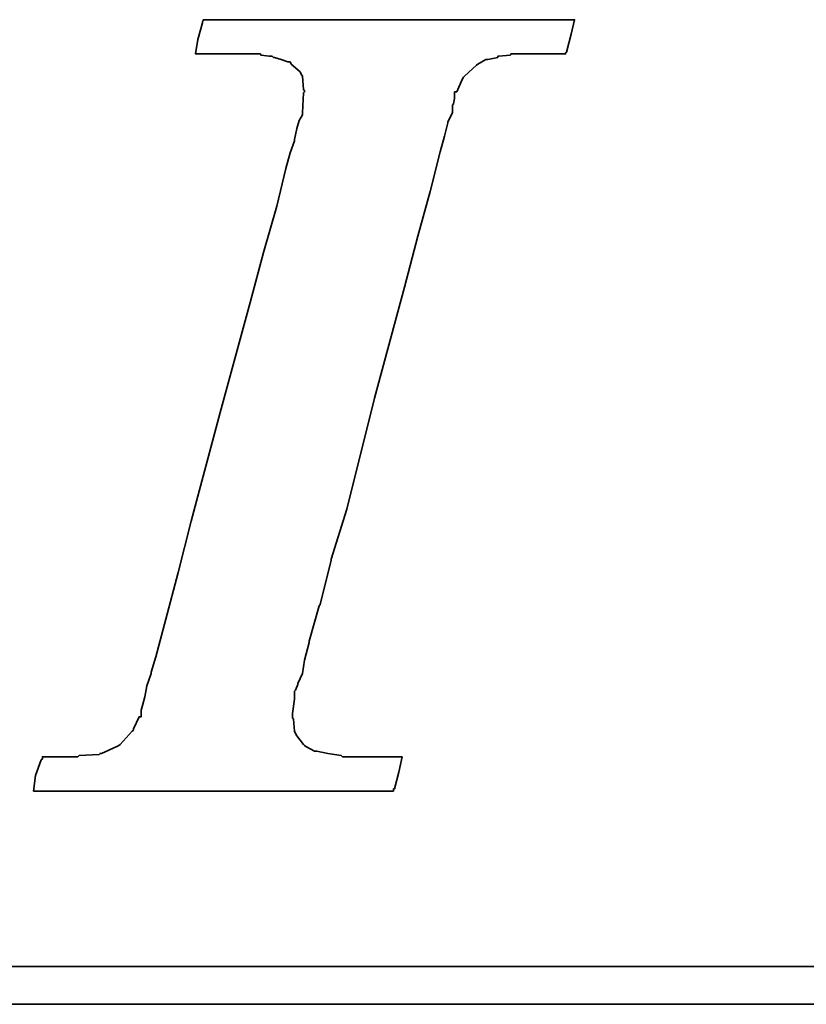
# Model space of a CAD drawing. Extents: x 15 to 195, y 53 to 146.
# Tile 35 of 51: x 164.24 to 166.12, y 103.71 to 106.07. Entities that reach past the tile are written whole.
import ezdxf

# ---------------------------------------------------------------- set-up
doc = ezdxf.new("R2010")
doc.units = 0
doc.header["$LTSCALE"] = 3
doc.header["$MEASUREMENT"] = 0
doc.layers.add('DIM', color=4, linetype='Continuous')
doc.layers.add('layer 1', color=7, linetype='Continuous')

# ---------------------------------------------------------------- blocks, each defined once
blk = doc.blocks.new('TBI MOTION logo(完整正式版)')
at = {"layer": 'layer 1', "color": 22, "lineweight": 35}
for points, knots in [([(-40.59125, -7.94375), (-40.59125, -7.94375), (-40.97375, -7.94375), (-40.97375, -7.94375), (-40.97375, -7.94375), (-40.97375, -7.94375), (-41.38125, -7.94375), (-41.38125, -7.94375), (-41.38125, -7.94375), (-41.38125, -7.94375), (-41.54875, -7.94375), (-41.54875, -7.94375), (-41.54875, -7.94375), (-41.54875, -7.94375), (-41.59875, -7.94375), (-41.59875, -7.94375), (-41.59875, -7.94375), (-41.59875, -7.94375), (-41.88375, -7.94375), (-41.88375, -7.94375), (-41.88375, -7.94375), (-41.88375, -7.94375), (-41.90875, -7.91875), (-41.90875, -7.91875), (-41.90875, -7.91875), (-41.90875, -7.91875), (-42.19875, -7.87125), (-42.19875, -7.87125), (-42.19875, -7.87125), (-42.19875, -7.87125), (-42.43875, -7.82375), (-42.43875, -7.82375), (-42.43875, -7.82375), (-42.43875, -7.82375), (-42.45875, -7.82375), (-42.45875, -7.82375), (-42.45875, -7.82375), (-42.45875, -7.82375), (-42.48625, -7.82375), (-42.48625, -7.82375), (-42.48625, -7.82375), (-42.48625, -7.82375), (-42.67625, -7.72375), (-42.67625, -7.72375), (-42.67625, -7.72375), (-42.67625, -7.72375), (-42.70125, -7.70375), (-42.70125, -7.70375), (-42.70125, -7.70375), (-42.70125, -7.70375), (-42.72375, -7.67875), (-42.72375, -7.67875), (-42.72375, -7.67875), (-42.72375, -7.67875), (-42.86875, -7.48875), (-42.86875, -7.48875), (-42.86875, -7.48875), (-42.86875, -7.48875), (-42.89375, -7.43875), (-42.89375, -7.43875), (-42.89375, -7.43875), (-42.89375, -7.43875), (-42.91875, -7.38875), (-42.91875, -7.38875), (-42.91875, -7.38875), (-42.91875, -7.38875), (-42.93875, -7.12875), (-42.93875, -7.12875), (-42.93875, -7.12875), (-42.93875, -7.12875), (-42.96375, -7.10375), (-42.96375, -7.10375), (-42.96375, -7.10375), (-42.96375, -7.10375), (-42.96375, -7.05375), (-42.96375, -7.05375), (-42.96375, -7.05375), (-42.96375, -7.05375), (-42.96375, -7.00875), (-42.96375, -7.00875), (-42.96375, -7.00875), (-42.96375, -7.00875), (-42.91875, -6.69625), (-42.91875, -6.69625), (-42.91875, -6.69625), (-42.91875, -6.69625), (-42.91875, -6.62375), (-42.91875, -6.62375), (-42.91875, -6.62375), (-42.91875, -6.62375), (-42.91875, -6.59625), (-42.91875, -6.59625), (-42.91875, -6.59625), (-42.91875, -6.59625), (-42.91875, -6.57375), (-42.91875, -6.57375), (-42.91875, -6.57375), (-42.91875, -6.57375), (-42.91875, -6.52875), (-42.91875, -6.52875), (-42.91875, -6.52875), (-42.91875, -6.52875), (-42.89375, -6.50375), (-42.89375, -6.50375), (-42.89375, -6.50375), (-42.89375, -6.50375), (-42.84375, -6.38375), (-42.84375, -6.38375), (-42.84375, -6.38375), (-42.84375, -6.38375), (-42.84375, -6.35875), (-42.84375, -6.35875), (-42.84375, -6.35875), (-42.84375, -6.35875), (-42.74625, -6.14375), (-42.74625, -6.14375), (-42.74625, -6.14375), (-42.74625, -6.14375), (-42.70125, -5.85375), (-42.70125, -5.85375), (-42.70125, -5.85375), (-42.70125, -5.85375), (-42.60375, -5.47125), (-42.60375, -5.47125), (-42.60375, -5.47125), (-42.60375, -5.47125), (-42.60375, -5.44875), (-42.60375, -5.44875), (-42.60375, -5.44875), (-42.60375, -5.44875), (-42.38875, -4.67875), (-42.38875, -4.67875), (-42.38875, -4.67875), (-42.38875, -4.67875), (-42.36375, -4.65375), (-42.36375, -4.65375), (-42.36375, -4.65375), (-42.36375, -4.65375), (-42.12375, -3.69625), (-42.12375, -3.69625), (-42.12375, -3.69625), (-42.12375, -3.69625), (-42.12375, -3.67374), (-42.12375, -3.67374), (-42.12375, -3.67374), (-42.12375, -3.67374), (-41.78875, -2.59374), (-41.78875, -2.59374), (-41.78875, -2.59374), (-41.78875, -2.59374), (-41.18875, -0.19375), (-41.18875, -0.19375), (-41.18875, -0.19375), (-41.18875, -0.19375), (-40.54375, 2.20624), (-40.54375, 2.20624), (-40.54375, 2.20624), (-40.54375, 2.20624), (-40.25375, 3.30875), (-40.25375, 3.30875), (-40.25375, 3.30875), (-40.25375, 3.30875), (-39.98875, 4.27125), (-39.98875, 4.27125), (-39.98875, 4.27125), (-39.98875, 4.27125), (-39.77375, 5.13125), (-39.77375, 5.13125), (-39.77375, 5.13125), (-39.77375, 5.13125), (-39.67875, 5.47125), (-39.67875, 5.47125), (-39.67875, 5.47125), (-39.67875, 5.47125), (-39.60375, 5.75625), (-39.60375, 5.75625), (-39.60375, 5.75625), (-39.60375, 5.75625), (-39.60375, 5.78125), (-39.60375, 5.78125), (-39.60375, 5.78125), (-39.60375, 5.78125), (-39.50875, 5.97125), (-39.50875, 5.97125), (-39.50875, 5.97125), (-39.50875, 5.97125), (-39.50875, 6.13875), (-39.50875, 6.13875), (-39.50875, 6.13875), (-39.50875, 6.13875), (-39.48625, 6.16625), (-39.48625, 6.16625), (-39.48625, 6.16625), (-39.48625, 6.16625), (-39.46125, 6.28625), (-39.46125, 6.28625), (-39.46125, 6.28625), (-39.46125, 6.28625), (-39.46125, 6.42625), (-39.46125, 6.42625), (-39.46125, 6.42625), (-39.46125, 6.42625), (-39.41375, 6.42625), (-39.41375, 6.42625), (-39.41375, 6.42625), (-39.41375, 6.42625), (-39.29375, 6.69125), (-39.29375, 6.69125), (-39.29375, 6.69125), (-39.29375, 6.69125), (-39.26875, 6.74125), (-39.26875, 6.74125), (-39.26875, 6.74125), (-39.26875, 6.74125), (-39.24375, 6.76625), (-39.24375, 6.76625), (-39.24375, 6.76625), (-39.24375, 6.76625), (-38.98375, 7.00624), (-38.98375, 7.00624), (-38.98375, 7.00624), (-38.98375, 7.00624), (-38.95625, 7.02624), (-38.95625, 7.02624), (-38.95625, 7.02624), (-38.95625, 7.02624), (-38.78875, 7.12624), (-38.78875, 7.12624), (-38.78875, 7.12624), (-38.78875, 7.12624), (-38.76375, 7.12624), (-38.76375, 7.12624), (-38.76375, 7.12624), (-38.76375, 7.12624), (-38.74375, 7.12624), (-38.74375, 7.12624), (-38.74375, 7.12624), (-38.74375, 7.12624), (-38.52875, 7.17125), (-38.52875, 7.17125), (-38.52875, 7.17125), (-38.52875, 7.17125), (-38.52875, 7.19624), (-38.52875, 7.19624), (-38.52875, 7.19624), (-38.52875, 7.19624), (-38.50375, 7.19624), (-38.50375, 7.19624), (-38.50375, 7.19624), (-38.50375, 7.19624), (-38.26125, 7.21875), (-38.26125, 7.21875), (-38.26125, 7.21875), (-38.26125, 7.21875), (-38.23875, 7.24624), (-38.23875, 7.24624), (-38.23875, 7.24624), (-38.23875, 7.24624), (-38.21625, 7.24624), (-38.21625, 7.24624), (-38.21625, 7.24624), (-38.21625, 7.24624), (-38.18875, 7.24624), (-38.18875, 7.24624), (-38.18875, 7.24624), (-38.18875, 7.24624), (-37.90375, 7.24624), (-37.90375, 7.24624), (-37.90375, 7.24624), (-37.90375, 7.24624), (-37.85375, 7.24624), (-37.85375, 7.24624), (-37.85375, 7.24624), (-37.85375, 7.24624), (-37.75875, 7.24624), (-37.75875, 7.24624), (-37.75875, 7.24624), (-37.75875, 7.24624), (-37.42375, 7.24624), (-37.42375, 7.24624), (-37.42375, 7.24624), (-37.42375, 7.24624), (-37.08875, 7.24624), (-37.08875, 7.24624), (-37.08875, 7.24624), (-37.08875, 7.24624), (-37.06375, 7.24624), (-37.06375, 7.24624), (-37.06375, 7.24624), (-37.06375, 7.24624), (-37.06375, 7.26624), (-37.06375, 7.26624), (-37.06375, 7.26624), (-37.06375, 7.26624), (-37.03875, 7.29125), (-37.03875, 7.29125), (-37.03875, 7.29125), (-37.03875, 7.29125), (-37.03875, 7.31625), (-37.03875, 7.31625), (-37.03875, 7.31625), (-37.03875, 7.31625), (-36.94125, 7.67625), (-36.94125, 7.67625), (-36.94125, 7.67625), (-36.94125, 7.67625), (-36.86875, 7.98625), (-36.86875, 7.98625), (-36.86875, 7.98625), (-36.86875, 7.98625), (-36.98875, 7.98625), (-36.98875, 7.98625), (-36.98875, 7.98625), (-36.98875, 7.98625), (-37.42375, 7.98625), (-37.42375, 7.98625), (-37.42375, 7.98625), (-37.42375, 7.98625), (-37.94875, 7.98625), (-37.94875, 7.98625), (-37.94875, 7.98625), (-37.94875, 7.98625), (-38.57375, 7.98625), (-38.57375, 7.98625), (-38.57375, 7.98625), (-38.57375, 7.98625), (-39.29375, 7.98625), (-39.29375, 7.98625), (-39.29375, 7.98625), (-39.29375, 7.98625), (-40.82875, 7.98625), (-40.82875, 7.98625), (-40.82875, 7.98625), (-40.82875, 7.98625), (-42.36375, 7.98625), (-42.36375, 7.98625), (-42.36375, 7.98625), (-42.36375, 7.98625), (-43.08375, 7.98625), (-43.08375, 7.98625), (-43.08375, 7.98625), (-43.08375, 7.98625), (-43.70875, 7.98625), (-43.70875, 7.98625), (-43.70875, 7.98625), (-43.70875, 7.98625), (-44.23375, 7.98625), (-44.23375, 7.98625), (-44.23375, 7.98625), (-44.23375, 7.98625), (-44.66875, 7.98625), (-44.66875, 7.98625), (-44.66875, 7.98625), (-44.66875, 7.98625), (-44.88375, 7.98625), (-44.88375, 7.98625), (-44.88375, 7.98625), (-44.88375, 7.98625), (-44.90875, 7.94125), (-44.90875, 7.94125), (-44.90875, 7.94125), (-44.90875, 7.94125), (-44.90875, 7.91625), (-44.90875, 7.91625), (-44.90875, 7.91625), (-44.90875, 7.91625), (-45.00375, 7.55625), (-45.00375, 7.55625), (-45.00375, 7.55625), (-45.00375, 7.55625), (-45.05375, 7.24624), (-45.05375, 7.24624), (-45.05375, 7.24624), (-45.05375, 7.24624), (-44.61875, 7.24624), (-44.61875, 7.24624), (-44.61875, 7.24624), (-44.61875, 7.24624), (-44.11375, 7.24624), (-44.11375, 7.24624), (-44.11375, 7.24624), (-44.11375, 7.24624), (-43.99375, 7.24624), (-43.99375, 7.24624), (-43.99375, 7.24624), (-43.99375, 7.24624), (-43.94625, 7.24624), (-43.94625, 7.24624), (-43.94625, 7.24624), (-43.94625, 7.24624), (-43.92374, 7.24624), (-43.92374, 7.24624), (-43.92374, 7.24624), (-43.92374, 7.24624), (-43.65875, 7.24624), (-43.65875, 7.24624), (-43.65875, 7.24624), (-43.65875, 7.24624), (-43.63875, 7.21875), (-43.63875, 7.21875), (-43.63875, 7.21875), (-43.63875, 7.21875), (-43.46875, 7.19624), (-43.46875, 7.19624), (-43.46875, 7.19624), (-43.46875, 7.19624), (-43.39875, 7.19624), (-43.39875, 7.19624), (-43.39875, 7.19624), (-43.39875, 7.19624), (-43.37125, 7.17125), (-43.37125, 7.17125), (-43.37125, 7.17125), (-43.37125, 7.17125), (-43.34875, 7.17125), (-43.34875, 7.17125), (-43.34875, 7.17125), (-43.34875, 7.17125), (-43.20375, 7.12624), (-43.20375, 7.12624), (-43.20375, 7.12624), (-43.20375, 7.12624), (-43.05875, 7.07624), (-43.05875, 7.07624), (-43.05875, 7.07624), (-43.05875, 7.07624), (-43.01375, 7.07624), (-43.01375, 7.07624), (-43.01375, 7.07624), (-43.01375, 7.07624), (-42.98875, 7.02624), (-42.98875, 7.02624), (-42.98875, 7.02624), (-42.98875, 7.02624), (-42.79875, 6.86125), (-42.79875, 6.86125), (-42.79875, 6.86125), (-42.79875, 6.86125), (-42.77375, 6.81125), (-42.77375, 6.81125), (-42.77375, 6.81125), (-42.77375, 6.81125), (-42.74625, 6.76625), (-42.74625, 6.76625), (-42.74625, 6.76625), (-42.74625, 6.76625), (-42.72375, 6.47625), (-42.72375, 6.47625), (-42.72375, 6.47625), (-42.72375, 6.47625), (-42.70125, 6.45124), (-42.70125, 6.45124), (-42.70125, 6.45124), (-42.70125, 6.45124), (-42.70125, 6.42625), (-42.70125, 6.42625), (-42.70125, 6.42625), (-42.70125, 6.42625), (-42.72375, 6.40625), (-42.72375, 6.40625), (-42.72375, 6.40625), (-42.72375, 6.40625), (-42.74625, 5.97125), (-42.74625, 5.97125), (-42.74625, 5.97125), (-42.74625, 5.97125), (-42.74625, 5.94625), (-42.74625, 5.94625), (-42.74625, 5.94625), (-42.74625, 5.94625), (-42.74625, 5.92625), (-42.74625, 5.92625), (-42.74625, 5.92625), (-42.74625, 5.92625), (-42.77375, 5.87625), (-42.77375, 5.87625), (-42.77375, 5.87625), (-42.77375, 5.87625), (-42.81875, 5.80625), (-42.81875, 5.80625), (-42.81875, 5.80625), (-42.81875, 5.80625), (-42.86875, 5.63625), (-42.86875, 5.63625), (-42.86875, 5.63625), (-42.86875, 5.63625), (-42.91875, 5.39625), (-42.91875, 5.39625), (-42.91875, 5.39625), (-42.91875, 5.39625), (-42.91875, 5.37124), (-42.91875, 5.37124), (-42.91875, 5.37124), (-42.91875, 5.37124), (-43.01375, 5.10874), (-43.01375, 5.10874), (-43.01375, 5.10874), (-43.01375, 5.10874), (-43.10875, 4.77124), (-43.10875, 4.77124), (-43.10875, 4.77124), (-43.10875, 4.77124), (-43.29875, 3.95625), (-43.29875, 3.95625), (-43.29875, 3.95625), (-43.29875, 3.95625), (-43.58875, 2.95125), (-43.58875, 2.95125), (-43.58875, 2.95125), (-43.58875, 2.95125), (-43.87375, 1.87125), (-43.87375, 1.87125), (-43.87375, 1.87125), (-43.87375, 1.87125), (-44.52625, -0.50374), (-44.52625, -0.50374), (-44.52625, -0.50374), (-44.52625, -0.50374), (-45.14875, -2.85375), (-45.14875, -2.85375), (-45.14875, -2.85375), (-45.14875, -2.85375), (-45.43375, -3.95875), (-45.43375, -3.95875), (-45.43375, -3.95875), (-45.43375, -3.95875), (-45.69875, -4.96875), (-45.69875, -4.96875), (-45.69875, -4.96875), (-45.69875, -4.96875), (-45.91375, -5.78375), (-45.91375, -5.78375), (-45.91375, -5.78375), (-45.91375, -5.78375), (-46.01375, -6.11875), (-46.01375, -6.11875), (-46.01375, -6.11875), (-46.01375, -6.11875), (-46.01375, -6.14375), (-46.01375, -6.14375), (-46.01375, -6.14375), (-46.01375, -6.14375), (-46.10875, -6.40875), (-46.10875, -6.40875), (-46.10875, -6.40875), (-46.10875, -6.40875), (-46.15375, -6.64875), (-46.15375, -6.64875), (-46.15375, -6.64875), (-46.15375, -6.64875), (-46.20375, -6.83875), (-46.20375, -6.83875), (-46.20375, -6.83875), (-46.20375, -6.83875), (-46.22875, -6.93375), (-46.22875, -6.93375), (-46.22875, -6.93375), (-46.22875, -6.93375), (-46.22875, -7.07875), (-46.22875, -7.07875), (-46.22875, -7.07875), (-46.22875, -7.07875), (-46.27375, -7.07875), (-46.27375, -7.07875), (-46.27375, -7.07875), (-46.27375, -7.07875), (-46.39375, -7.34375), (-46.39375, -7.34375), (-46.39375, -7.34375), (-46.39375, -7.34375), (-46.39375, -7.36875), (-46.39375, -7.36875), (-46.39375, -7.36875), (-46.39375, -7.36875), (-46.42125, -7.38875), (-46.42125, -7.38875), (-46.42125, -7.38875), (-46.42125, -7.38875), (-46.68375, -7.67875), (-46.68375, -7.67875), (-46.68375, -7.67875), (-46.68375, -7.67875), (-46.70875, -7.70375), (-46.70875, -7.70375), (-46.70875, -7.70375), (-46.70875, -7.70375), (-46.75375, -7.72375), (-46.75375, -7.72375), (-46.75375, -7.72375), (-46.75375, -7.72375), (-47.08875, -7.87125), (-47.08875, -7.87125), (-47.08875, -7.87125), (-47.08875, -7.87125), (-47.11625, -7.87125), (-47.11625, -7.87125), (-47.11625, -7.87125), (-47.11625, -7.87125), (-47.13875, -7.89375), (-47.13875, -7.89375), (-47.13875, -7.89375), (-47.13875, -7.89375), (-47.56875, -7.91875), (-47.56875, -7.91875), (-47.56875, -7.91875), (-47.56875, -7.91875), (-47.59625, -7.94375), (-47.59625, -7.94375), (-47.59625, -7.94375), (-47.59625, -7.94375), (-47.64375, -7.94375), (-47.64375, -7.94375), (-47.64375, -7.94375), (-47.64375, -7.94375), (-47.73625, -7.94375), (-47.73625, -7.94375), (-47.73625, -7.94375), (-47.73625, -7.94375), (-48.07375, -7.94375), (-48.07375, -7.94375), (-48.07375, -7.94375), (-48.07375, -7.94375), (-48.36125, -7.94375), (-48.36125, -7.94375), (-48.36125, -7.94375), (-48.36125, -7.94375), (-48.36125, -7.96625), (-48.36125, -7.96625), (-48.36125, -7.96625), (-48.36125, -7.96625), (-48.36125, -7.99125), (-48.36125, -7.99125), (-48.36125, -7.99125), (-48.36125, -7.99125), (-48.38875, -8.01375), (-48.38875, -8.01375), (-48.38875, -8.01375), (-48.38875, -8.01375), (-48.50875, -8.34875), (-48.50875, -8.34875), (-48.50875, -8.34875), (-48.50875, -8.34875), (-48.55375, -8.68625), (-48.55375, -8.68625), (-48.55375, -8.68625), (-48.55375, -8.68625), (-48.45875, -8.68625), (-48.45875, -8.68625), (-48.45875, -8.68625), (-48.45875, -8.68625), (-48.07375, -8.68625), (-48.07375, -8.68625), (-48.07375, -8.68625), (-48.07375, -8.68625), (-47.52375, -8.68625), (-47.52375, -8.68625), (-47.52375, -8.68625), (-47.52375, -8.68625), (-46.92375, -8.68625), (-46.92375, -8.68625), (-46.92375, -8.68625), (-46.92375, -8.68625), (-46.25375, -8.68625), (-46.25375, -8.68625), (-46.25375, -8.68625), (-46.25375, -8.68625), (-46.20375, -8.68625), (-46.20375, -8.68625), (-46.20375, -8.68625), (-46.20375, -8.68625), (-44.71375, -8.68625), (-44.71375, -8.68625), (-44.71375, -8.68625), (-44.71375, -8.68625), (-43.22875, -8.68625), (-43.22875, -8.68625), (-43.22875, -8.68625), (-43.22875, -8.68625), (-42.55875, -8.68625), (-42.55875, -8.68625), (-42.55875, -8.68625), (-42.55875, -8.68625), (-42.50875, -8.68625), (-42.50875, -8.68625), (-42.50875, -8.68625), (-42.50875, -8.68625), (-41.93375, -8.68625), (-41.93375, -8.68625), (-41.93375, -8.68625), (-41.93375, -8.68625), (-41.38125, -8.68625), (-41.38125, -8.68625), (-41.38125, -8.68625), (-41.38125, -8.68625), (-40.97375, -8.68625), (-40.97375, -8.68625), (-40.97375, -8.68625), (-40.97375, -8.68625), (-40.78125, -8.68625), (-40.78125, -8.68625), (-40.78125, -8.68625), (-40.78125, -8.68625), (-40.78125, -8.63875), (-40.78125, -8.63875), (-40.78125, -8.63875), (-40.78125, -8.63875), (-40.75875, -8.63875), (-40.75875, -8.63875), (-40.75875, -8.63875), (-40.75875, -8.63875), (-40.66375, -8.27875), (-40.66375, -8.27875), (-40.66375, -8.27875), (-40.66375, -8.27875), (-40.59125, -7.94375), (-40.59125, -7.94375)], [0, 0, 0, 0, 0.00558659, 0.00558659, 0.00558659, 0.00558659, 0.01117318, 0.01117318, 0.01117318, 0.01117318, 0.01675978, 0.01675978, 0.01675978, 0.01675978, 0.02234637, 0.02234637, 0.02234637, 0.02234637, 0.02793296, 0.02793296, 0.02793296, 0.02793296, 0.03351955, 0.03351955, 0.03351955, 0.03351955, 0.03910615, 0.03910615, 0.03910615, 0.03910615, 0.04469274, 0.04469274, 0.04469274, 0.04469274, 0.05027933, 0.05027933, 0.05027933, 0.05027933, 0.05586592, 0.05586592, 0.05586592, 0.05586592, 0.06145251, 0.06145251, 0.06145251, 0.06145251, 0.06703911, 0.06703911, 0.06703911, 0.06703911, 0.0726257, 0.0726257, 0.0726257, 0.0726257, 0.07821229, 0.07821229, 0.07821229, 0.07821229, 0.08379888, 0.08379888, 0.08379888, 0.08379888, 0.08938547, 0.08938547, 0.08938547, 0.08938547, 0.09497207, 0.09497207, 0.09497207, 0.09497207, 0.10055866, 0.10055866, 0.10055866, 0.10055866, 0.10614525, 0.10614525, 0.10614525, 0.10614525, 0.11173184, 0.11173184, 0.11173184, 0.11173184, 0.11731844, 0.11731844, 0.11731844, 0.11731844, 0.12290503, 0.12290503, 0.12290503, 0.12290503, 0.12849162, 0.12849162, 0.12849162, 0.12849162, 0.13407821, 0.13407821, 0.13407821, 0.13407821, 0.1396648, 0.1396648, 0.1396648, 0.1396648, 0.1452514, 0.1452514, 0.1452514, 0.1452514, 0.15083799, 0.15083799, 0.15083799, 0.15083799, 0.15642458, 0.15642458, 0.15642458, 0.15642458, 0.16201117, 0.16201117, 0.16201117, 0.16201117, 0.16759777, 0.16759777, 0.16759777, 0.16759777, 0.17318436, 0.17318436, 0.17318436, 0.17318436, 0.17877095, 0.17877095, 0.17877095, 0.17877095, 0.18435754, 0.18435754, 0.18435754, 0.18435754, 0.18994413, 0.18994413, 0.18994413, 0.18994413, 0.19553073, 0.19553073, 0.19553073, 0.19553073, 0.20111732, 0.20111732, 0.20111732, 0.20111732, 0.20670391, 0.20670391, 0.20670391, 0.20670391, 0.2122905, 0.2122905, 0.2122905, 0.2122905, 0.21787709, 0.21787709, 0.21787709, 0.21787709, 0.22346369, 0.22346369, 0.22346369, 0.22346369, 0.22905028, 0.22905028, 0.22905028, 0.22905028, 0.23463687, 0.23463687, 0.23463687, 0.23463687, 0.24022346, 0.24022346, 0.24022346, 0.24022346, 0.24581006, 0.24581006, 0.24581006, 0.24581006, 0.25139665, 0.25139665, 0.25139665, 0.25139665, 0.25698324, 0.25698324, 0.25698324, 0.25698324, 0.26256983, 0.26256983, 0.26256983, 0.26256983, 0.26815642, 0.26815642, 0.26815642, 0.26815642, 0.27374302, 0.27374302, 0.27374302, 0.27374302, 0.27932961, 0.27932961, 0.27932961, 0.27932961, 0.2849162, 0.2849162, 0.2849162, 0.2849162, 0.29050279, 0.29050279, 0.29050279, 0.29050279, 0.29608939, 0.29608939, 0.29608939, 0.29608939, 0.30167598, 0.30167598, 0.30167598, 0.30167598, 0.30726257, 0.30726257, 0.30726257, 0.30726257, 0.31284916, 0.31284916, 0.31284916, 0.31284916, 0.31843575, 0.31843575, 0.31843575, 0.31843575, 0.32402235, 0.32402235, 0.32402235, 0.32402235, 0.32960894, 0.32960894, 0.32960894, 0.32960894, 0.33519553, 0.33519553, 0.33519553, 0.33519553, 0.34078212, 0.34078212, 0.34078212, 0.34078212, 0.34636872, 0.34636872, 0.34636872, 0.34636872, 0.35195531, 0.35195531, 0.35195531, 0.35195531, 0.3575419, 0.3575419, 0.3575419, 0.3575419, 0.36312849, 0.36312849, 0.36312849, 0.36312849, 0.36871508, 0.36871508, 0.36871508, 0.36871508, 0.37430168, 0.37430168, 0.37430168, 0.37430168, 0.37988827, 0.37988827, 0.37988827, 0.37988827, 0.38547486, 0.38547486, 0.38547486, 0.38547486, 0.39106145, 0.39106145, 0.39106145, 0.39106145, 0.39664804, 0.39664804, 0.39664804, 0.39664804, 0.40223464, 0.40223464, 0.40223464, 0.40223464, 0.40782123, 0.40782123, 0.40782123, 0.40782123, 0.41340782, 0.41340782, 0.41340782, 0.41340782, 0.41899441, 0.41899441, 0.41899441, 0.41899441, 0.42458101, 0.42458101, 0.42458101, 0.42458101, 0.4301676, 0.4301676, 0.4301676, 0.4301676, 0.43575419, 0.43575419, 0.43575419, 0.43575419, 0.44134078, 0.44134078, 0.44134078, 0.44134078, 0.44692737, 0.44692737, 0.44692737, 0.44692737, 0.45251397, 0.45251397, 0.45251397, 0.45251397, 0.45810056, 0.45810056, 0.45810056, 0.45810056, 0.46368715, 0.46368715, 0.46368715, 0.46368715, 0.46927374, 0.46927374, 0.46927374, 0.46927374, 0.47486034, 0.47486034, 0.47486034, 0.47486034, 0.48044693, 0.48044693, 0.48044693, 0.48044693, 0.48603352, 0.48603352, 0.48603352, 0.48603352, 0.49162011, 0.49162011, 0.49162011, 0.49162011, 0.4972067, 0.4972067, 0.4972067, 0.4972067, 0.5027933, 0.5027933, 0.5027933, 0.5027933, 0.50837989, 0.50837989, 0.50837989, 0.50837989, 0.51396648, 0.51396648, 0.51396648, 0.51396648, 0.51955307, 0.51955307, 0.51955307, 0.51955307, 0.52513966, 0.52513966, 0.52513966, 0.52513966, 0.53072626, 0.53072626, 0.53072626, 0.53072626, 0.53631285, 0.53631285, 0.53631285, 0.53631285, 0.54189944, 0.54189944, 0.54189944, 0.54189944, 0.54748603, 0.54748603, 0.54748603, 0.54748603, 0.55307263, 0.55307263, 0.55307263, 0.55307263, 0.55865922, 0.55865922, 0.55865922, 0.55865922, 0.56424581, 0.56424581, 0.56424581, 0.56424581, 0.5698324, 0.5698324, 0.5698324, 0.5698324, 0.57541899, 0.57541899, 0.57541899, 0.57541899, 0.58100559, 0.58100559, 0.58100559, 0.58100559, 0.58659218, 0.58659218, 0.58659218, 0.58659218, 0.59217877, 0.59217877, 0.59217877, 0.59217877, 0.59776536, 0.59776536, 0.59776536, 0.59776536, 0.60335196, 0.60335196, 0.60335196, 0.60335196, 0.60893855, 0.60893855, 0.60893855, 0.60893855, 0.61452514, 0.61452514, 0.61452514, 0.61452514, 0.62011173, 0.62011173, 0.62011173, 0.62011173, 0.62569832, 0.62569832, 0.62569832, 0.62569832, 0.63128492, 0.63128492, 0.63128492, 0.63128492, 0.63687151, 0.63687151, 0.63687151, 0.63687151, 0.6424581, 0.6424581, 0.6424581, 0.6424581, 0.64804469, 0.64804469, 0.64804469, 0.64804469, 0.65363128, 0.65363128, 0.65363128, 0.65363128, 0.65921788, 0.65921788, 0.65921788, 0.65921788, 0.66480447, 0.66480447, 0.66480447, 0.66480447, 0.67039106, 0.67039106, 0.67039106, 0.67039106, 0.67597765, 0.67597765, 0.67597765, 0.67597765, 0.68156425, 0.68156425, 0.68156425, 0.68156425, 0.68715084, 0.68715084, 0.68715084, 0.68715084, 0.69273743, 0.69273743, 0.69273743, 0.69273743, 0.69832402, 0.69832402, 0.69832402, 0.69832402, 0.70391061, 0.70391061, 0.70391061, 0.70391061, 0.70949721, 0.70949721, 0.70949721, 0.70949721, 0.7150838, 0.7150838, 0.7150838, 0.7150838, 0.72067039, 0.72067039, 0.72067039, 0.72067039, 0.72625698, 0.72625698, 0.72625698, 0.72625698, 0.73184358, 0.73184358, 0.73184358, 0.73184358, 0.73743017, 0.73743017, 0.73743017, 0.73743017, 0.74301676, 0.74301676, 0.74301676, 0.74301676, 0.74860335, 0.74860335, 0.74860335, 0.74860335, 0.75418994, 0.75418994, 0.75418994, 0.75418994, 0.75977654, 0.75977654, 0.75977654, 0.75977654, 0.76536313, 0.76536313, 0.76536313, 0.76536313, 0.77094972, 0.77094972, 0.77094972, 0.77094972, 0.77653631, 0.77653631, 0.77653631, 0.77653631, 0.78212291, 0.78212291, 0.78212291, 0.78212291, 0.7877095, 0.7877095, 0.7877095, 0.7877095, 0.79329609, 0.79329609, 0.79329609, 0.79329609, 0.79888268, 0.79888268, 0.79888268, 0.79888268, 0.80446927, 0.80446927, 0.80446927, 0.80446927, 0.81005587, 0.81005587, 0.81005587, 0.81005587, 0.81564246, 0.81564246, 0.81564246, 0.81564246, 0.82122905, 0.82122905, 0.82122905, 0.82122905, 0.82681564, 0.82681564, 0.82681564, 0.82681564, 0.83240223, 0.83240223, 0.83240223, 0.83240223, 0.83798883, 0.83798883, 0.83798883, 0.83798883, 0.84357542, 0.84357542, 0.84357542, 0.84357542, 0.84916201, 0.84916201, 0.84916201, 0.84916201, 0.8547486, 0.8547486, 0.8547486, 0.8547486, 0.8603352, 0.8603352, 0.8603352, 0.8603352, 0.86592179, 0.86592179, 0.86592179, 0.86592179, 0.87150838, 0.87150838, 0.87150838, 0.87150838, 0.87709497, 0.87709497, 0.87709497, 0.87709497, 0.88268156, 0.88268156, 0.88268156, 0.88268156, 0.88826816, 0.88826816, 0.88826816, 0.88826816, 0.89385475, 0.89385475, 0.89385475, 0.89385475, 0.89944134, 0.89944134, 0.89944134, 0.89944134, 0.90502793, 0.90502793, 0.90502793, 0.90502793, 0.91061453, 0.91061453, 0.91061453, 0.91061453, 0.91620112, 0.91620112, 0.91620112, 0.91620112, 0.92178771, 0.92178771, 0.92178771, 0.92178771, 0.9273743, 0.9273743, 0.9273743, 0.9273743, 0.93296089, 0.93296089, 0.93296089, 0.93296089, 0.93854749, 0.93854749, 0.93854749, 0.93854749, 0.94413408, 0.94413408, 0.94413408, 0.94413408, 0.94972067, 0.94972067, 0.94972067, 0.94972067, 0.95530726, 0.95530726, 0.95530726, 0.95530726, 0.96089385, 0.96089385, 0.96089385, 0.96089385, 0.96648045, 0.96648045, 0.96648045, 0.96648045, 0.97206704, 0.97206704, 0.97206704, 0.97206704, 0.97765363, 0.97765363, 0.97765363, 0.97765363, 0.98324022, 0.98324022, 0.98324022, 0.98324022, 0.98882682, 0.98882682, 0.98882682, 0.98882682, 0.99441341, 0.99441341, 0.99441341, 0.99441341, 1, 1, 1, 1]), ([(75.90875, -9.47875), (75.90875, -9.47875), (75.90875, -12.28625), (75.90875, -12.28625), (75.90875, -12.28625), (75.90875, -12.28625), (75.90875, -12.47875), (75.90875, -12.47875), (75.90875, -12.47875), (75.90875, -12.47875), (75.71625, -12.47875), (75.71625, -12.47875), (75.71625, -12.47875), (75.71625, -12.47875), (-88.32875, -12.47875), (-88.32875, -12.47875), (-88.32875, -12.47875), (-88.32875, -12.47875), (-88.32875, -13.29375), (-88.32875, -13.29375), (-88.32875, -13.29375), (-88.32875, -13.29375), (82.89125, -13.29375), (82.89125, -13.29375), (82.89125, -13.29375), (82.89125, -13.29375), (75.90875, -9.47875), (75.90875, -9.47875)], [0, 0, 0, 0, 0.14285714, 0.14285714, 0.14285714, 0.14285714, 0.28571429, 0.28571429, 0.28571429, 0.28571429, 0.42857143, 0.42857143, 0.42857143, 0.42857143, 0.57142857, 0.57142857, 0.57142857, 0.57142857, 0.71428571, 0.71428571, 0.71428571, 0.71428571, 0.85714286, 0.85714286, 0.85714286, 0.85714286, 1, 1, 1, 1])]:
    blk.add_open_spline(points, degree=3, knots=knots, dxfattribs=at)

msp = doc.modelspace()

# ---------------------------------------------------------------- block references
at = {"layer": 'DIM', "color": 7, "xscale": 0.1106772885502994, "yscale": 0.1106772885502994, "zscale": 0.1106772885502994}
msp.add_blockref('TBI MOTION logo(完整正式版)', (169.6495, 105.1843), dxfattribs=at)

doc.saveas('drawing.dxf')
